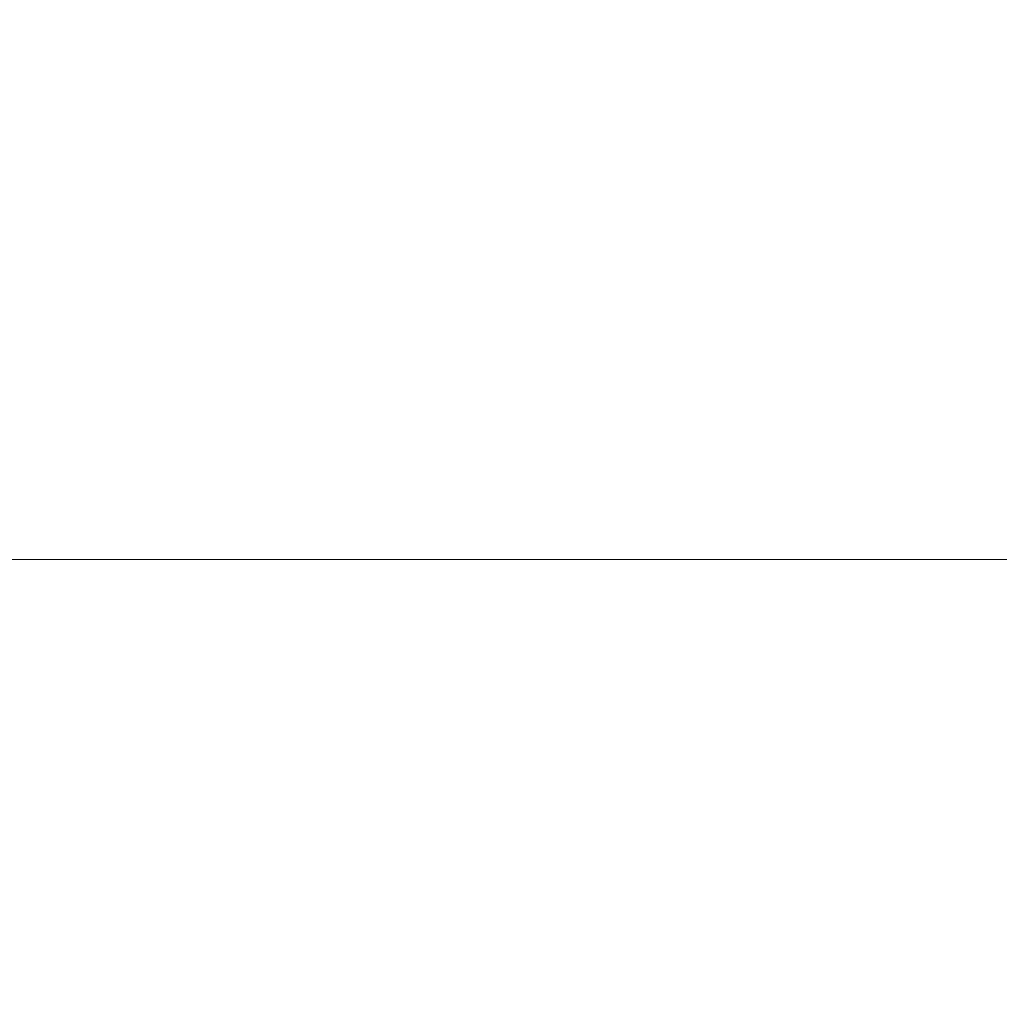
# Model space of a CAD drawing. Header units: inches. Extents: x -263 to 530, y -1 to 602.
# Tile 66 of 256: x -197.9551 to -197.9051, y 134.9773 to 135.0275. Entities that reach past the tile are written whole.
import ezdxf

# ---------------------------------------------------------------- set-up
doc = ezdxf.new("R2010")
doc.units = ezdxf.units.IN
doc.header["$MEASUREMENT"] = 0
doc.layers.add('A-WALL', color=113, linetype='Continuous', lineweight=13)

msp = doc.modelspace()

# ---------------------------------------------------------------- meshes
at = {"layer": 'A-WALL'}
mesh = msp.add_polyface(dxfattribs=at)
corners = [(-197.500008, 135, 128.000004), (-198, 135, 128.000004), (-198, 183.500004, 128.000004), (-197.500008, 183.500004, 128.000004)]
mesh.append_faces([[corners[k] for k in face] for face in [(0, 1, 2, 3)]])
mesh = msp.add_polyface(dxfattribs=at)
corners = [(-197.500008, 183.500004, 132.999996), (-198, 183.500004, 132.999996), (-198, 135, 132.999996), (-197.500008, 135, 132.999996)]
mesh.append_faces([[corners[k] for k in face] for face in [(0, 1, 2, 3)]])
mesh = msp.add_polyface(dxfattribs=at)
corners = [(-198, 135, 128.000004), (-198, 135, 132.999996), (-189.249996, 135, 132.999996), (-189.249996, 135, 128.000004)]
mesh.append_faces([[corners[k] for k in face] for face in [(0, 1, 2, 3)]])
mesh = msp.add_polyface(dxfattribs=at)
corners = [(-189.249996, 135, 128.000004), (-189.249996, 134.499996, 128.000004), (-198, 134.499996, 128.000004), (-198, 135, 128.000004)]
mesh.append_faces([[corners[k] for k in face] for face in [(0, 1, 2, 3)]])
mesh = msp.add_polyface(dxfattribs=at)
corners = [(-198, 135, 132.999996), (-198, 134.499996, 132.999996), (-189.249996, 134.499996, 132.999996), (-189.249996, 135, 132.999996)]
mesh.append_faces([[corners[k] for k in face] for face in [(0, 1, 2, 3)]])
mesh = msp.add_polyface(dxfattribs=at)
corners = [(-197.500008, 135, 132.999996), (-198, 135, 132.999996), (-198, 135, 128.000004), (-197.500008, 135, 128.000004)]
mesh.append_faces([[corners[k] for k in face] for face in [(0, 1, 2, 3)]])

doc.saveas('drawing.dxf')
